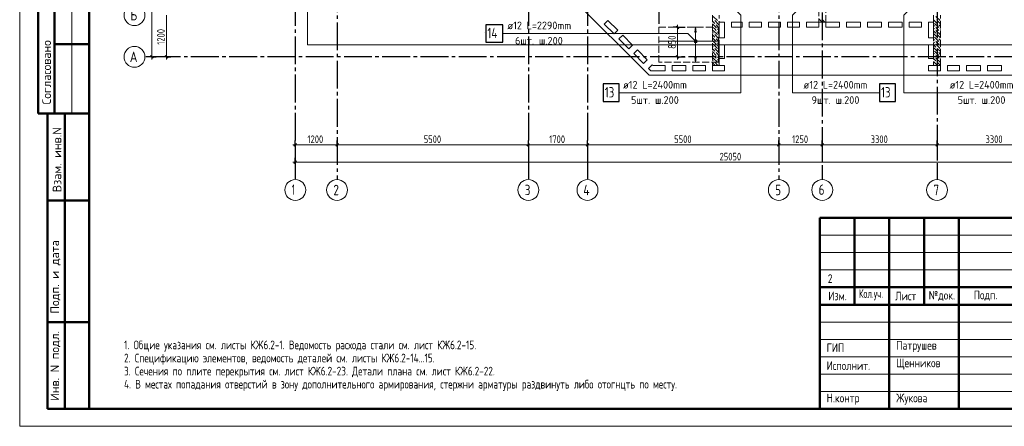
# Model space of a CAD drawing. Header units: millimetres. Extents: x 0 to 43617, y 0 to 59400.
# Tile 1 of 23: x 0 to 28308, y 0 to 11700. Entities that reach past the tile are written whole.
import ezdxf

# ---------------------------------------------------------------- set-up
doc = ezdxf.new("R2010")
doc.units = ezdxf.units.MM
doc.linetypes.add('______2', pattern=[270, 200, -70])
doc.linetypes.add('______5', pattern=[1100, 800, -100, 100, -100])
for name, color, linetype, lineweight in [('Standard', 7, 'Continuous', 25), ('ДОП Верх по Х', 7, 'Continuous', 25), ('ЖБ Перекрытие верхний уровень', 7, 'Continuous', 35), ('ЖБ Пилон', 7, 'Continuous', 35), ('Оси', 40, '______5', 18), ('Позиционная метка номер позиции', 7, 'Continuous', 13), ('Примечания', 7, 'Continuous', 25)]:
    doc.layers.add(name, color=color, linetype=linetype, lineweight=lineweight)
doc.styles.add('GOST 2.304-81', font='txt')
doc.styles.add('ISOCPEUR', font='txt')

msp = doc.modelspace()

# ---------------------------------------------------------------- hatches: boundary and pattern name
at = {"layer": 'ДОП Верх по Х', "linetype": 'Continuous', "lineweight": 13, "transparency": 33554687}
for points in [[(19453, 11340), (19433, 11480), (19413, 11340)], [(19395, 11080), (19470, 11080), (19465, 11099)], [(19395, 11080), (19465, 11099), (19401, 11099)], [(19401, 11061), (19470, 11080), (19395, 11080)], [(19401, 11099), (19465, 11099), (19452, 11112)], [(19401, 11099), (19452, 11112), (19414, 11112)], [(19401, 11061), (19465, 11061), (19470, 11080)], [(19414, 11048), (19465, 11061), (19401, 11061)], [(19414, 11112), (19452, 11112), (19433, 11118)], [(19414, 11048), (19452, 11048), (19465, 11061)], [(19452, 11048), (19414, 11048), (19433, 11043)]]:
    msp.add_hatch(color=7, dxfattribs=at).paths.add_polyline_path(points)
msp.add_hatch(color=7, dxfattribs=at).paths.add_polyline_path([(19453, 10620), (19433, 10480), (19413, 10620)], flags=16)
at = {"layer": 'ЖБ Пилон', "linetype": 'Continuous', "lineweight": 18, "transparency": 33554687}
for points in [[(19954, 11693), (19961, 11700), (19967, 11693), (19961, 11687)], [(20074, 11653), (20081, 11660), (20087, 11653), (20081, 11647)], [(23154, 11693), (23161, 11700), (23167, 11693), (23161, 11687)], [(26274, 11613), (26281, 11620), (26287, 11613), (26281, 11607)], [(26354, 11693), (26361, 11700), (26367, 11693), (26361, 11687)], [(19914, 11493), (19921, 11500), (19927, 11493), (19921, 11487)], [(19914, 11413), (19921, 11420), (19927, 11413), (19921, 11407)], [(19994, 11573), (20001, 11580), (20007, 11573), (20001, 11567)], [(20034, 11453), (20041, 11460), (20047, 11453), (20041, 11447)], [(20034, 11373), (20041, 11380), (20047, 11373), (20041, 11367)], [(26314, 11493), (26321, 11500), (26327, 11493), (26321, 11487)], [(26314, 11413), (26321, 11420), (26327, 11413), (26321, 11407)], [(26394, 11573), (26401, 11580), (26407, 11573), (26401, 11567)], [(26434, 11453), (26441, 11460), (26447, 11453), (26441, 11447)], [(26434, 11373), (26441, 11380), (26447, 11373), (26441, 11367)], [(19914, 11093), (19921, 11100), (19927, 11093), (19921, 11087)], [(19954, 11293), (19961, 11300), (19967, 11293), (19961, 11287)], [(19994, 11173), (20001, 11180), (20007, 11173), (20001, 11167)], [(20034, 11053), (20041, 11060), (20047, 11053), (20041, 11047)], [(20074, 11253), (20081, 11260), (20087, 11253), (20081, 11247)], [(26274, 11213), (26281, 11220), (26287, 11213), (26281, 11207)], [(26314, 11093), (26321, 11100), (26327, 11093), (26321, 11087)], [(26354, 11293), (26361, 11300), (26367, 11293), (26361, 11287)], [(26394, 11173), (26401, 11180), (26407, 11173), (26401, 11167)], [(26434, 11053), (26441, 11060), (26447, 11053), (26441, 11047)], [(19914, 11013), (19921, 11020), (19927, 11013), (19921, 11007)], [(19954, 10893), (19961, 10900), (19967, 10893), (19961, 10887)], [(19994, 10773), (20001, 10780), (20007, 10773), (20001, 10767)], [(20034, 10973), (20041, 10980), (20047, 10973), (20041, 10967)], [(20074, 10853), (20081, 10860), (20087, 10853), (20081, 10847)], [(26274, 10813), (26281, 10820), (26287, 10813), (26281, 10807)], [(26314, 11013), (26321, 11020), (26327, 11013), (26321, 11007)], [(26354, 10893), (26361, 10900), (26367, 10893), (26361, 10887)], [(26394, 10773), (26401, 10780), (26407, 10773), (26401, 10767)], [(26434, 10973), (26441, 10980), (26447, 10973), (26441, 10967)], [(19914, 10693), (19921, 10700), (19927, 10693), (19921, 10687)], [(19914, 10613), (19921, 10620), (19927, 10613), (19921, 10607)], [(19954, 10493), (19961, 10500), (19967, 10493), (19961, 10487)], [(20034, 10653), (20041, 10660), (20047, 10653), (20041, 10647)], [(20034, 10573), (20041, 10580), (20047, 10573), (20041, 10567)], [(26314, 10693), (26321, 10700), (26327, 10693), (26321, 10687)], [(26314, 10613), (26321, 10620), (26327, 10613), (26321, 10607)], [(26354, 10493), (26361, 10500), (26367, 10493), (26361, 10487)], [(26434, 10653), (26441, 10660), (26447, 10653), (26441, 10647)], [(26434, 10573), (26441, 10580), (26447, 10573), (26441, 10567)], [(20074, 10453), (20081, 10460), (20087, 10453), (20081, 10447)], [(26274, 10413), (26281, 10420), (26287, 10413), (26281, 10407)]]:
    msp.add_hatch(color=7, dxfattribs=at).paths.add_polyline_path(points, flags=16)
at = {"layer": 'Позиционная метка номер позиции', "linetype": 'Continuous', "lineweight": 13, "transparency": 33554687}
for points in [[(19401, 11048), (19444, 11123), (19390, 11069)], [(19390, 11069), (19444, 11123), (19422, 11123)], [(19390, 11069), (19422, 11123), (19390, 11091)], [(19390, 11091), (19422, 11123), (19401, 11112)], [(19401, 11048), (19465, 11112), (19444, 11123)], [(19422, 11037), (19465, 11112), (19401, 11048)], [(19422, 11037), (19476, 11091), (19465, 11112)], [(19444, 11037), (19476, 11091), (19422, 11037)], [(19444, 11037), (19476, 11069), (19476, 11091)], [(19476, 11069), (19444, 11037), (19465, 11048)]]:
    msp.add_hatch(color=7, dxfattribs=at).paths.add_polyline_path(points)

# ---------------------------------------------------------------- linework, layer by layer
at = {"layer": 'Standard', "color": 7, "linetype": 'Continuous', "lineweight": 50, "transparency": 33554687}
for p, q in [((527, 15500), (527, 9000)), ((527, 15500), (527, 9000)), ((1000, 15500), (1000, 9000)), ((2000, 11000), (1000, 11000)), ((0, 9000), (6, 9000)), ((527, 9000), (2000, 9000)), ((800, 500), (800, 9000)), ((800, 500), (800, 9000)), ((1300, 500), (1300, 9000)), ((800, 6500), (2000, 6500)), ((23000, 500), (23000, 6000)), ((23000, 6000), (41500, 6000)), ((24000, 3500), (24000, 6000)), ((25000, 500), (25000, 6000)), ((26000, 3500), (26000, 6000)), ((27000, 500), (27000, 6000)), ((23000, 4000), (29500, 4000)), ((23000, 4000), (29500, 4000)), ((23000, 3500), (29500, 3500)), ((23000, 3500), (29500, 3500)), ((800, 3000), (2000, 3000)), ((2000, 500), (800, 500))]:
    msp.add_line(p, q, dxfattribs=at)
at = {"layer": 'Standard', "color": 7, "linetype": 'Continuous', "lineweight": 13, "transparency": 33554687}
for p, q in [((1500, 15500), (1500, 9000)), ((18912, 11480), (18912, 11555)), ((3802, 10630), (3802, 10555)), ((4221, 10630), (4221, 10555)), ((18912, 10630), (18912, 10555)), ((7924, 8100), (7849, 8100)), ((7924, 8100), (9124, 8100)), ((9124, 8100), (14624, 8100)), ((14624, 8100), (16324, 8100)), ((16324, 8100), (21824, 8100)), ((21824, 8100), (23074, 8100)), ((23074, 8100), (26374, 8100)), ((26374, 8100), (29674, 8100)), ((7924, 7600), (7849, 7600)), ((32974, 7600), (7924, 7600)), ((23000, 5500), (29500, 5500)), ((23000, 5000), (29500, 5000)), ((23000, 4500), (29500, 4500)), ((23000, 3000), (29500, 3000)), ((23000, 2500), (29500, 2500)), ((23000, 2500), (29500, 2500)), ((23000, 2000), (29500, 2000)), ((23000, 2000), (29500, 2000)), ((23000, 1500), (29500, 1500)), ((23000, 1000), (29500, 1000))]:
    msp.add_line(p, q, dxfattribs=at)
at = {"layer": 'Standard', "color": 251, "linetype": 'Continuous', "lineweight": -3, "true_color": 0x656565, "transparency": 33554687}
for p, q in [((18377, 13953), (18377, 11580)), ((18912, 11480), (18787, 11480)), ((18912, 11480), (19037, 11480)), ((18912, 11480), (19134, 11480)), ((3802, 10630), (3677, 10630)), ((3802, 10630), (3700, 10630)), ((3802, 10630), (3927, 10630)), ((4221, 10630), (4096, 10630)), ((4221, 10630), (4346, 10630)), ((4221, 10630), (4221, 10630)), ((18912, 10630), (18787, 10630)), ((18912, 10630), (19037, 10630)), ((18912, 10630), (19134, 10630)), ((7924, 8100), (7924, 8225)), ((9124, 8100), (9124, 8225)), ((14624, 8100), (14624, 8225)), ((16324, 8100), (16324, 8225)), ((21824, 8100), (21824, 8225)), ((23074, 8100), (23074, 8225)), ((26374, 8100), (26374, 8225)), ((7924, 8100), (7924, 7975)), ((7924, 8100), (7924, 7648)), ((9124, 8100), (9124, 7975)), ((9124, 8100), (9124, 7648)), ((14624, 8100), (14624, 7975)), ((14624, 8100), (14624, 7648)), ((16324, 8100), (16324, 7975)), ((16324, 8100), (16324, 7648)), ((21824, 8100), (21824, 7975)), ((21824, 8100), (21824, 7648)), ((23074, 8100), (23074, 7975)), ((23074, 8100), (23074, 7648)), ((26374, 8100), (26374, 7975)), ((26374, 8100), (26374, 7648)), ((7924, 7600), (7924, 7725)), ((7924, 7600), (7924, 7475)), ((7924, 7600), (7924, 7550))]:
    msp.add_line(p, q, dxfattribs=at)
at = {"layer": 'Standard', "color": 7, "linetype": 'Continuous', "lineweight": 25, "transparency": 33554687}
for p, q in [((18875, 11518), (18950, 11443)), ((3839, 10593), (3764, 10668)), ((4258, 10593), (4183, 10668)), ((18875, 10668), (18950, 10593)), ((7886, 8063), (7961, 8138)), ((9086, 8063), (9161, 8138)), ((14586, 8063), (14661, 8138)), ((16286, 8063), (16361, 8138)), ((21786, 8063), (21861, 8138)), ((23036, 8063), (23111, 8138)), ((26336, 8063), (26411, 8138)), ((7961, 7638), (7886, 7563)), ((23000, 500), (41500, 500)), ((23000, 500), (41500, 500)), ((23000, 500), (41500, 500))]:
    msp.add_line(p, q, dxfattribs=at)
at = {"layer": 'Standard', "color": 7, "linetype": 'Continuous', "lineweight": 13, "transparency": 33554687}
msp.add_lwpolyline([(0, 0), (42000, 0), (42000, 59400), (0, 59400), (0, 0)], close=True, dxfattribs=at)
at = {"layer": 'Standard', "color": 7, "linetype": 'Continuous', "lineweight": 50, "transparency": 33554687}
msp.add_lwpolyline([(2000, 58900), (41500, 58900), (41500, 500), (2000, 500), (2000, 58900)], close=True, dxfattribs=at)
at = {"layer": 'Standard', "color": 254, "linetype": 'Continuous', "lineweight": 18, "true_color": 0xc4c4ff, "transparency": 33554687}
msp.add_lwpolyline([(8274, 10980), (33143, 10980), (33143, 57289), (8274, 57289), (8274, 10980)], dxfattribs=at)
at = {"layer": 'Standard', "color": 7, "linetype": 'Continuous', "lineweight": 13, "transparency": 33554687}
for points in [[(3802, 10630), (3802, 33448), (3802, 33448), (3802, 57120)], [(4221, 10630), (4221, 10920), (4221, 10920), (4221, 11830)], [(18912, 11480), (18912, 10832), (18912, 10832), (18912, 10630)]]:
    msp.add_lwpolyline(points, dxfattribs=at)
at = {"layer": 'ДОП Верх по Х', "color": 251, "linetype": 'Continuous', "lineweight": 13, "true_color": 0x494949, "transparency": 33554687}
for p, q in [((19433, 11480), (19333, 11480)), ((19433, 11480), (19413, 11340)), ((19413, 11340), (19453, 11340)), ((19453, 11340), (19433, 11480)), ((19433, 11480), (19533, 11480)), ((19433, 11480), (19433, 11480)), ((19433, 11110), (19433, 11340)), ((19395, 11080), (19395, 11080)), ((19433, 10620), (19433, 11050)), ((19470, 11080), (19470, 11080)), ((19433, 10480), (19333, 10480)), ((19433, 10480), (19413, 10620)), ((19413, 10620), (19453, 10620)), ((19453, 10620), (19433, 10480)), ((19433, 10480), (19533, 10480)), ((19433, 10480), (19433, 10480))]:
    msp.add_line(p, q, dxfattribs=at)
at = {"layer": 'ДОП Верх по Х', "color": 7, "linetype": 'Continuous', "lineweight": 13, "transparency": 33554687}
for p, q in [((14001, 11306), (16087, 11306)), ((17325, 9600), (19433, 9600)), ((22515, 9600), (24623, 9600)), ((26715, 9600), (28823, 9600))]:
    msp.add_line(p, q, dxfattribs=at)
at = {"layer": 'ДОП Верх по Х', "color": 7, "linetype": 'Continuous', "lineweight": 18, "transparency": 33554687}
msp.add_line((18383, 11080), (20083, 11080), dxfattribs=at)
at = {"layer": 'ДОП Верх по Х', "color": 7, "linetype": 'Continuous', "lineweight": 25, "transparency": 33554687}
for points in [[(13397, 11056), (13887, 11056), (13887, 11556), (13397, 11556), (13397, 11056)], [(16773, 9350), (17233, 9350), (17233, 9850), (16773, 9850), (16773, 9350)], [(24715, 9350), (25175, 9350), (25175, 9850), (24715, 9850), (24715, 9350)]]:
    msp.add_lwpolyline(points, dxfattribs=at)
at = {"layer": 'ДОП Верх по Х', "color": 251, "linetype": 'Continuous', "lineweight": 13, "true_color": 0x494949, "transparency": 33554687}
msp.add_circle((19433, 11080), 37.5, dxfattribs=at)
at = {"layer": 'ЖБ Перекрытие верхний уровень', "color": 7, "linetype": 'Continuous', "lineweight": 18, "transparency": 33554687}
for p, q in [((15264, 12929), (18094, 10100)), ((16806, 11571), (16912, 11678)), ((16912, 11678), (17195, 11395)), ((20114, 11630), (20264, 11630)), ((20114, 11180), (20114, 11630)), ((20264, 11630), (20264, 11180)), ((20464, 11480), (20464, 11630)), ((20464, 11630), (20774, 11630)), ((20774, 11630), (20774, 11480)), ((20974, 11630), (21324, 11630)), ((20974, 11480), (20974, 11630)), ((21324, 11630), (21324, 11480)), ((21524, 11480), (21524, 11630)), ((21524, 11630), (21874, 11630)), ((21874, 11630), (21874, 11480)), ((22074, 11630), (22424, 11630)), ((22074, 11480), (22074, 11630)), ((22424, 11630), (22424, 11480)), ((22624, 11480), (22624, 11630)), ((22624, 11630), (22974, 11630)), ((22974, 11630), (22974, 11480)), ((23174, 11630), (23574, 11630)), ((23174, 11480), (23174, 11630)), ((23574, 11630), (23574, 11480)), ((23774, 11480), (23774, 11630)), ((23774, 11630), (24174, 11630)), ((24174, 11630), (24174, 11480)), ((24374, 11630), (24774, 11630)), ((24374, 11480), (24374, 11630)), ((24774, 11630), (24774, 11480)), ((24974, 11480), (24974, 11630)), ((24974, 11630), (25374, 11630)), ((25374, 11630), (25374, 11480)), ((25574, 11630), (25924, 11630)), ((25574, 11480), (25574, 11630)), ((25924, 11630), (25924, 11480)), ((26124, 11180), (26124, 11630)), ((26124, 11630), (26274, 11630)), ((26274, 11630), (26274, 11180)), ((17089, 11289), (16806, 11571)), ((17195, 11395), (17089, 11289)), ((20774, 11480), (20464, 11480)), ((21324, 11480), (20974, 11480)), ((21874, 11480), (21524, 11480)), ((22424, 11480), (22074, 11480)), ((22974, 11480), (22624, 11480)), ((23574, 11480), (23174, 11480)), ((24174, 11480), (23774, 11480)), ((24774, 11480), (24374, 11480)), ((25374, 11480), (24974, 11480)), ((25924, 11480), (25574, 11480)), ((17230, 11147), (17336, 11253)), ((17513, 10864), (17230, 11147)), ((17336, 11253), (17619, 10970)), ((20264, 11180), (20114, 11180)), ((26274, 11180), (26124, 11180)), ((17619, 10970), (17513, 10864)), ((17654, 10723), (17760, 10829)), ((17760, 10829), (18043, 10546)), ((20114, 10580), (20114, 10980)), ((20114, 10980), (20264, 10980)), ((20264, 10980), (20264, 10580)), ((26124, 10980), (26274, 10980)), ((26124, 10580), (26124, 10980)), ((26274, 10980), (26274, 10580)), ((17937, 10440), (17654, 10723)), ((18043, 10546), (17937, 10440)), ((20264, 10580), (20114, 10580)), ((26274, 10580), (26124, 10580)), ((18079, 10299), (18185, 10405)), ((18147, 10230), (18079, 10299)), ((18554, 10230), (18147, 10230)), ((18185, 10405), (18210, 10380)), ((18210, 10380), (18554, 10380)), ((18554, 10380), (18554, 10230)), ((18754, 10380), (19154, 10380)), ((18754, 10230), (18754, 10380)), ((19154, 10230), (18754, 10230)), ((19154, 10380), (19154, 10230)), ((19354, 10230), (19354, 10380)), ((19354, 10380), (19714, 10380)), ((19714, 10230), (19354, 10230)), ((19714, 10380), (19714, 10230)), ((19914, 10380), (20264, 10380)), ((19914, 10230), (19914, 10380)), ((20264, 10230), (19914, 10230)), ((20264, 10380), (20264, 10230)), ((26124, 10230), (26124, 10380)), ((26124, 10380), (26474, 10380)), ((26474, 10230), (26124, 10230)), ((26474, 10380), (26474, 10230)), ((26674, 10380), (27024, 10380)), ((26674, 10230), (26674, 10380)), ((27024, 10230), (26674, 10230)), ((27024, 10380), (27024, 10230)), ((27224, 10230), (27224, 10380)), ((27224, 10380), (27624, 10380)), ((27624, 10230), (27224, 10230)), ((27624, 10380), (27624, 10230)), ((27824, 10380), (28224, 10380)), ((27824, 10230), (27824, 10380)), ((28224, 10230), (27824, 10230)), ((28224, 10380), (28224, 10230)), ((18094, 10100), (33074, 10100))]:
    msp.add_line(p, q, dxfattribs=at)
at = {"layer": 'ЖБ Пилон', "color": 253, "linetype": '______2', "lineweight": 13, "true_color": 0xa0a0a0, "transparency": 33554687}
for p, q in [((22974, 13080), (22974, 11630)), ((23174, 11630), (23174, 13080)), ((19914, 11830), (19914, 10380)), ((20114, 10380), (20114, 11830)), ((22974, 11630), (23174, 11630)), ((26274, 11830), (26274, 10380)), ((26474, 10380), (26474, 11830)), ((19914, 10380), (20114, 10380)), ((26274, 10380), (26474, 10380))]:
    msp.add_line(p, q, dxfattribs=at)
at = {"layer": 'ЖБ Пилон', "color": 9, "linetype": 'Continuous', "lineweight": 18, "true_color": 0xc7c7c7, "transparency": 33554687}
for p, q in [((19914, 11660), (19981, 11593)), ((19941, 11793), (20061, 11673)), ((19981, 11673), (20101, 11553)), ((20114, 11620), (20101, 11633)), ((22974, 11640), (22981, 11633)), ((23021, 11673), (22981, 11713)), ((23061, 11633), (23021, 11673)), ((23061, 11713), (23144, 11630)), ((26274, 11700), (26381, 11593)), ((26341, 11793), (26461, 11673)), ((26381, 11673), (26474, 11580)), ((19914, 11580), (20021, 11473)), ((19914, 11340), (19941, 11313)), ((19981, 11433), (19941, 11473)), ((19941, 11393), (20061, 11273)), ((20021, 11393), (19981, 11433)), ((20114, 11460), (20021, 11553)), ((20061, 11433), (20114, 11380)), ((20061, 11353), (20114, 11300)), ((26274, 11540), (26301, 11513)), ((26274, 11460), (26301, 11433)), ((26274, 11380), (26341, 11313)), ((26301, 11593), (26421, 11473)), ((26381, 11433), (26341, 11473)), ((26341, 11393), (26461, 11273)), ((26421, 11393), (26381, 11433)), ((26474, 11500), (26421, 11553)), ((26461, 11433), (26474, 11420)), ((26461, 11353), (26474, 11340)), ((19914, 11260), (19981, 11193)), ((19914, 11180), (20021, 11073)), ((19981, 11033), (19941, 11073)), ((19981, 11273), (20101, 11153)), ((20114, 11060), (20021, 11153)), ((20114, 11220), (20101, 11233)), ((26274, 11300), (26381, 11193)), ((26274, 11140), (26301, 11113)), ((26274, 11060), (26301, 11033)), ((26301, 11193), (26421, 11073)), ((26381, 11033), (26341, 11073)), ((26381, 11273), (26474, 11180)), ((26474, 11100), (26421, 11153)), ((19914, 10940), (19941, 10913)), ((19914, 10860), (19981, 10793)), ((19914, 10780), (20021, 10673)), ((19941, 10993), (20061, 10873)), ((20021, 10993), (19981, 11033)), ((19981, 10873), (20101, 10753)), ((20061, 11033), (20114, 10980)), ((20061, 10953), (20114, 10900)), ((20114, 10820), (20101, 10833)), ((26274, 10980), (26341, 10913)), ((26274, 10900), (26381, 10793)), ((26301, 10793), (26421, 10673)), ((26341, 10993), (26461, 10873)), ((26421, 10993), (26381, 11033)), ((26381, 10873), (26474, 10780)), ((26461, 11033), (26474, 11020)), ((26461, 10953), (26474, 10940)), ((19914, 10540), (19941, 10513)), ((19981, 10633), (19941, 10673)), ((19941, 10593), (20061, 10473)), ((20021, 10593), (19981, 10633)), ((20114, 10660), (20021, 10753)), ((20061, 10633), (20114, 10580)), ((20061, 10553), (20114, 10500)), ((26274, 10740), (26301, 10713)), ((26274, 10660), (26301, 10633)), ((26274, 10580), (26341, 10513)), ((26274, 10500), (26381, 10393)), ((26381, 10633), (26341, 10673)), ((26341, 10593), (26461, 10473)), ((26421, 10593), (26381, 10633)), ((26474, 10700), (26421, 10753)), ((26461, 10633), (26474, 10620)), ((26461, 10553), (26474, 10540)), ((19914, 10460), (19981, 10393)), ((19914, 10380), (19914, 10380)), ((19981, 10473), (20074, 10380)), ((20114, 10420), (20101, 10433)), ((26301, 10393), (26314, 10380)), ((26381, 10473), (26474, 10380))]:
    msp.add_line(p, q, dxfattribs=at)
at = {"layer": 'Оси', "color": 8, "linetype": '______5', "lineweight": -3, "transparency": 33554687}
for p, q in [((9124, 57820), (9124, 7100)), ((21824, 57820), (21824, 7100)), ((7924, 57420), (7924, 7100)), ((14624, 57420), (14624, 7100)), ((16324, 57420), (16324, 7100)), ((26374, 25170), (26374, 7100)), ((23074, 22910), (23074, 7100)), ((13376, 11324), (13376, 11324)), ((13376, 11324), (13376, 11324)), ((33224, 10630), (3600, 10630))]:
    msp.add_line(p, q, dxfattribs=at)
at = {"layer": 'Оси', "color": 7, "linetype": 'Continuous', "lineweight": 13, "transparency": 33554687}
for centre in [(3300, 11830), (3300, 10630), (7924, 6800), (9124, 6800), (14624, 6800), (16324, 6800), (21824, 6800), (23074, 6800), (26374, 6800)]:
    msp.add_circle(centre, 300, dxfattribs=at)
at = {"layer": 'Позиционная метка номер позиции', "color": 7, "linetype": 'Continuous', "lineweight": 13, "transparency": 33554687}
for p, q in [((19401, 11112), (19401, 11112)), ((19401, 11048), (19401, 11048)), ((19465, 11112), (19465, 11112)), ((19465, 11048), (19465, 11048))]:
    msp.add_line(p, q, dxfattribs=at)
for points in [[(20433, 12130), (20733, 11830), (20733, 9600), (17233, 9600)], [(22515, 12130), (22215, 11830), (22215, 9600), (24715, 9600)], [(25715, 12130), (25415, 11830), (25415, 9600), (28915, 9600)], [(19433, 11080), (19207, 11306), (13887, 11306)]]:
    msp.add_lwpolyline(points, dxfattribs=at)
msp.add_circle((19433, 11080), 45, dxfattribs=at)
at = {"layer": 'Примечания', "color": 7, "linetype": '______2', "lineweight": 18, "transparency": 33554687}
for p, q in [((18377, 11480), (20089, 11480)), ((18377, 10480), (18377, 11480)), ((20089, 11480), (20089, 10480)), ((20089, 10480), (18377, 10480))]:
    msp.add_line(p, q, dxfattribs=at)

# ---------------------------------------------------------------- texts
at = {"layer": 'Standard', "color": 7, "linetype": 'Continuous', "lineweight": 25, "transparency": 33554687, "char_height": 220, "attachment_point": 7, "rotation": 90, "style": 'GOST 2.304-81'}
for s, insert, width in [('1200', (4170, 10980), 625.74), ('850', (18862, 10860), 516.4)]:
    msp.add_mtext(s, dxfattribs=dict(at, insert=insert, width=width))
at = {"layer": 'Standard', "color": 7, "linetype": 'Continuous', "lineweight": 50, "transparency": 33554687, "char_height": 250, "attachment_point": 7, "rotation": 90, "style": 'ISOCPEUR'}
for s, insert, width in [('\\A1;{\\fISOCPEUR|i0|b0;\\H250.000000;\\W1.000000;\\C7;Согласовано}\\P', (900, 9261), 2071.88), ('\\A1;{\\fISOCPEUR|i0|b0;\\H250.000000;\\W1.000000;\\C7;Взам. инв.N}\\P', (1198, 6736), 1909.1), ('\\A1;{\\fISOCPEUR|i0|b0;\\H250.000000;\\W1.000000;\\C7;Подп. и дата}\\P', (1174, 3242), 2197.06), ('\\A1;{\\fISOCPEUR|i0|b0;\\H250.000000;\\W1.000000;\\C7;Инв. N подл.}\\P', (1174, 734), 2021.79)]:
    msp.add_mtext(s, dxfattribs=dict(at, insert=insert, width=width))
at = {"layer": 'Standard', "color": 7, "linetype": 'Continuous', "lineweight": 25, "transparency": 33554687, "attachment_point": 7, "style": 'GOST 2.304-81'}
for s, insert, char_height, width in [('1200', (8274, 8150), 220, 625.74), ('5500', (11616, 8150), 220, 641.48), ('1700', (15224, 8150), 220, 625.74), ('5500', (18816, 8150), 220, 641.48), ('1250', (22207, 8150), 220, 610.16), ('3300', (24466, 8150), 220, 641.48), ('3300', (27766, 8150), 220, 641.48), ('25050', (20121, 7650), 220, 782.14), ('Изм.', (23248, 3625), 250, 631.15), ('\\W0.83;Кол.уч.', (24127, 3625), 250, 799.96), ('Лист', (25171, 3625), 250, 782.23), ('№док.', (26135, 3607), 250, 853.39), ('Подп.', (27431, 3614), 250, 764.53), ('ГИП', (23200, 2137), 250, 586.81), ('Патрушев', (25200, 2137), 250, 1386.36), ('Исполнит.', (23200, 1622), 250, 1386.36), ('Щенников', (25200, 1631), 250, 1333.08), ('Н.контр', (23200, 622), 250, 1102.09), ('Жукова', (25200, 622), 250, 1031.11)]:
    msp.add_mtext(s, dxfattribs=dict(at, insert=insert, char_height=char_height, width=width))
at = {"layer": 'Standard', "color": 7, "linetype": 'Continuous', "lineweight": 18, "transparency": 33554687, "insert": (23302, 4250), "char_height": 250, "width": 283.33, "attachment_point": 5, "style": 'GOST 2.304-81'}
msp.add_mtext('\\A1;{\\fGOST 2.304-81|i0|b0;\\H250.000000;\\W1.000000;\\C7;2}\\P', dxfattribs=at)
at = {"layer": 'Standard', "color": 7, "linetype": 'Continuous', "lineweight": 13, "transparency": 33554687, "insert": (3000, 2467), "char_height": 250, "width": 19587.5, "attachment_point": 1, "line_spacing_factor": 0.903614}
msp.add_mtext('\\A1;{\\fGOST 2.304-81|i0|b0;\\H250.000000;\\W0.952381;\\C7;1. Общие указания см. листы КЖ6.2-1. Ведомость расхода стали см. лист КЖ6.2-15.}\\P{\\fGOST 2.304-81|i0|b0;\\H250.000000;\\W0.952381;\\C7;2. Спецификацию элементов, ведомость деталей см. листы КЖ6.2-14...15.}\\P{\\fGOST 2.304-81|i0|b0;\\H250.000000;\\W0.952381;\\C7;3. Сечения по плите перекрытия см. лист КЖ6.2-23. Детали плана см. лист КЖ6.2-22.}\\P{\\fGOST 2.304-81|i0|b0;\\H250.000000;\\W0.952381;\\C7;4. В местах попадания отверстий в зону дополнительного армирования, стержни арматуры раздвинуть либо отогнцть по месту.}\\P', dxfattribs=at)
at = {"layer": 'ДОП Верх по Х', "color": 7, "linetype": 'Continuous', "lineweight": 13, "transparency": 33554687, "attachment_point": 7, "style": 'ISOCPEUR'}
for s, insert, char_height, width in [('\\W0.96;ø12 L=2290mm ', (14021, 11424), 220, 2150.52), ('\\W0.76;14', (13447, 11166), 300, 504.57), ('\\W0.97;6шт. ш.200 ', (14241, 10984), 220, 1712.32), ('\\W0.96;ø12 L=2400mm ', (17345, 9717), 220, 2172.62), ('\\W0.96;ø12 L=2400mm ', (22535, 9717), 220, 2172.61), ('\\W0.96;ø12 L=2400mm ', (26735, 9717), 220, 2172.61), ('\\W0.75;13', (16823, 9460), 300, 472.28), ('\\W0.75;13', (24765, 9460), 300, 472.28), ('\\W0.97;5шт. ш.200 ', (17576, 9277), 220, 1712.33), ('\\W0.97;9шт. ш.200 ', (22766, 9277), 220, 1712.34), ('\\W0.97;5шт. ш.200 ', (26966, 9277), 220, 1712.34)]:
    msp.add_mtext(s, dxfattribs=dict(at, insert=insert, char_height=char_height, width=width))
at = {"layer": 'Оси', "color": 7, "linetype": 'Continuous', "lineweight": 25, "transparency": 33554687, "char_height": 300, "attachment_point": 7, "style": 'ISOCPEUR'}
for s, insert, width in [('\\W0.80;Б', (3180, 11680), 359.83), ('\\W0.82;А', (3165, 10480), 392.65), ('\\W0.56;1', (7824, 6660), 233.32), ('\\W0.78;2', (9019, 6650), 326.41), ('\\W0.78;3', (14519, 6650), 326.41), ('\\W0.80;4', (16204, 6650), 359.83), ('\\W0.78;5', (21719, 6650), 326.41), ('\\W0.78;6', (22969, 6660), 326.41), ('\\W0.78;7', (26269, 6650), 326.41)]:
    msp.add_mtext(s, dxfattribs=dict(at, insert=insert, width=width))

doc.saveas('drawing.dxf')
